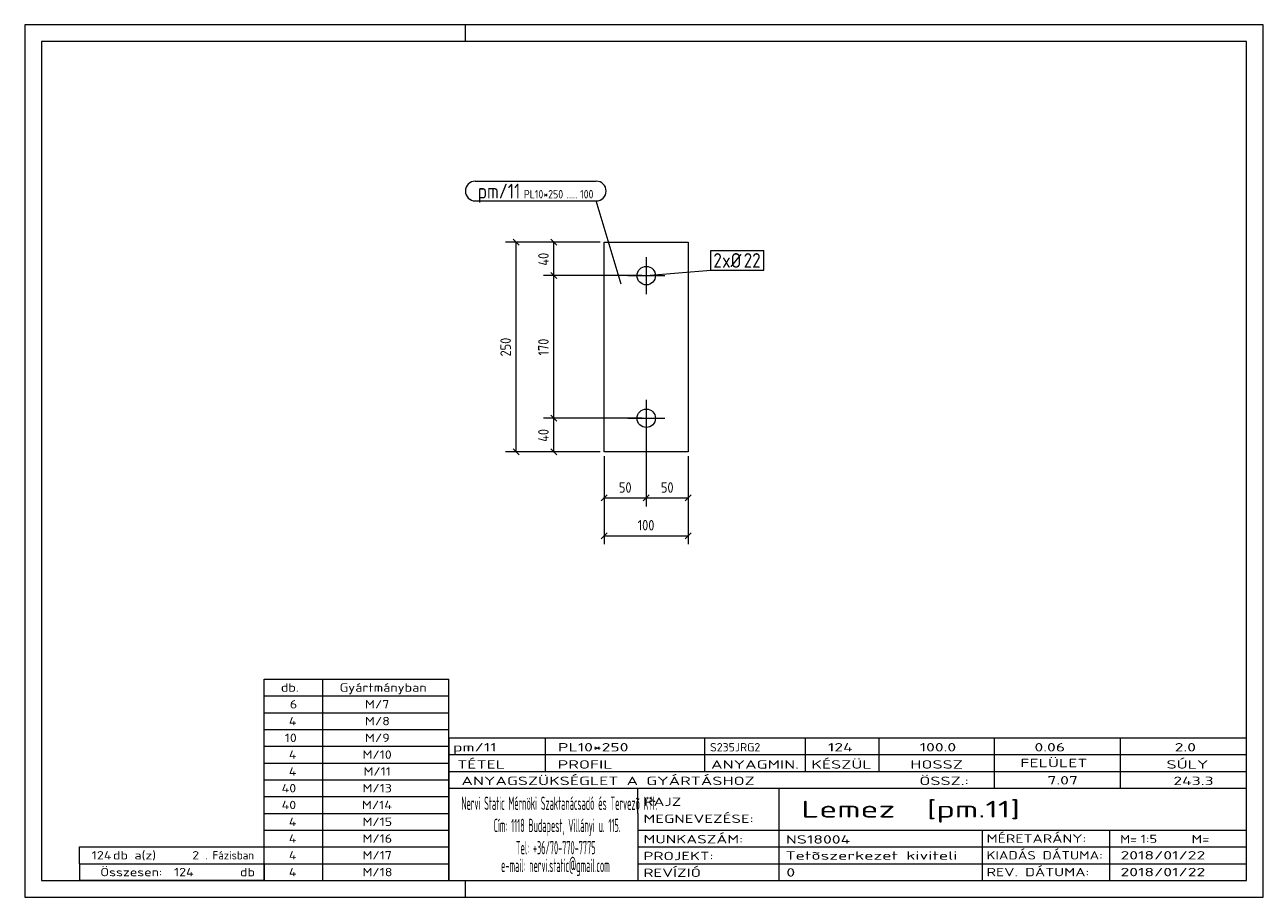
# Model space of a CAD drawing. Header units: millimetres. Extents: x 1 to 296, y 1 to 209.
import ezdxf

# ---------------------------------------------------------------- set-up
doc = ezdxf.new("R2010")
doc.units = ezdxf.units.MM
doc.header["$LTSCALE"] = 0.6
doc.linetypes.add('XKITLINE00', pattern=[0])
for name, color, linetype, lineweight in [('Bolt', 7, 'Continuous', 0), ('BoltMark', 3, 'Continuous', 0), ('DrawingSheet', 5, 'Continuous', 0), ('OtherObjectType', 1, 'Continuous', 0), ('Part', 2, 'Continuous', 0), ('PartMark', 3, 'Continuous', 0), ('Z-DIMENSIONS', 1, 'Continuous', 0)]:
    doc.layers.add(name, color=color, linetype=linetype, lineweight=lineweight)
doc.styles.add('ISOCPEUR', font='ISOCPEUR.TTF')

msp = doc.modelspace()

# ---------------------------------------------------------------- linework, layer by layer
at = {"layer": 'Bolt', "color": 4, "linetype": 'XKITLINE00', "lineweight": 0}
for p, q in [((149.04, 153.59), (149.04, 144.79)), ((144.64, 149.19), (153.44, 149.19)), ((149.04, 119.59), (149.04, 110.79)), ((144.64, 115.19), (153.44, 115.19))]:
    msp.add_line(p, q, dxfattribs=at)
for centre in [(149.04, 149.19), (149.04, 115.19)]:
    msp.add_circle(centre, 2.2, dxfattribs=at)
at = {"layer": 'BoltMark', "color": 7, "linetype": 'XKITLINE00', "lineweight": 0}
for p, q in [((164.41, 155.16), (177.04, 155.16)), ((164.41, 150.46), (164.41, 155.16)), ((177.04, 150.46), (177.04, 155.16)), ((149.04, 149.19), (164.41, 150.46)), ((164.41, 150.46), (177.04, 150.46))]:
    msp.add_line(p, q, dxfattribs=at)
at = {"layer": 'DrawingSheet', "color": 2, "linetype": 'XKITLINE00', "lineweight": 0}
for p, q in [((296, 209), (1, 209)), ((1, 209), (1, 1)), ((106, 205), (106, 209)), ((296, 1), (296, 209)), ((106, 1), (106, 5)), ((1, 1), (296, 1))]:
    msp.add_line(p, q, dxfattribs=at)
at = {"layer": 'DrawingSheet', "color": 3, "linetype": 'XKITLINE00', "lineweight": 0}
for p, q in [((292, 205), (5, 205)), ((5, 205), (5, 5)), ((292, 5), (292, 205)), ((5, 5), (292, 5))]:
    msp.add_line(p, q, dxfattribs=at)
at = {"layer": 'OtherObjectType', "color": 7, "linetype": 'XKITLINE00', "lineweight": 0}
for p, q in [((58, 53), (102, 53)), ((58, 49), (58, 53)), ((72, 49), (72, 53)), ((102, 49), (102, 53)), ((58, 49), (102, 49)), ((58, 45), (58, 49)), ((72, 45), (72, 49)), ((102, 45), (102, 49)), ((58, 45), (102, 45)), ((58, 41), (58, 45)), ((72, 41), (72, 45)), ((102, 41), (102, 45)), ((58, 41), (102, 41)), ((58, 37), (58, 41)), ((72, 37), (72, 41)), ((102, 37), (102, 41)), ((102, 39), (292, 39)), ((102, 39), (102, 35)), ((102, 39), (292, 39)), ((125, 35), (125, 39)), ((163, 35), (163, 39)), ((187, 35), (187, 39)), ((204.5, 35), (204.5, 39)), ((232, 35), (232, 39)), ((262, 35), (262, 39)), ((292, 35), (292, 39)), ((58, 37), (102, 37)), ((58, 33), (58, 37)), ((72, 33), (72, 37)), ((102, 33), (102, 37)), ((58, 33), (102, 33)), ((58, 29), (58, 33)), ((72, 29), (72, 33)), ((102, 35), (292, 35)), ((102, 35), (102, 5)), ((102, 35), (292, 35)), ((102, 29), (102, 33)), ((125, 31), (125, 35)), ((163, 31), (163, 35)), ((187, 31), (187, 35)), ((204.5, 31), (204.5, 35)), ((232, 31), (232, 35)), ((262, 31), (262, 35)), ((292, 31), (292, 35)), ((102, 31), (292, 31)), ((232, 27), (232, 31)), ((262, 27), (262, 31)), ((292, 27), (292, 31)), ((58, 29), (102, 29)), ((58, 25), (58, 29)), ((72, 25), (72, 29)), ((102, 25), (102, 29)), ((102, 27), (292, 27)), ((147, 21), (147, 27)), ((180.7, 17), (180.7, 27)), ((292, 21), (292, 27)), ((58, 25), (102, 25)), ((58, 21), (58, 25)), ((72, 21), (72, 25)), ((102, 21), (102, 25)), ((58, 21), (102, 21)), ((58, 17), (58, 21)), ((72, 17), (72, 21)), ((102, 17), (102, 21)), ((147, 21), (147, 5)), ((292, 17), (292, 21)), ((58, 17), (102, 17)), ((58, 13), (58, 17)), ((72, 13), (72, 17)), ((102, 13), (102, 17)), ((147, 17), (292, 17)), ((180.7, 5), (180.7, 17)), ((229.16, 13), (229.16, 17)), ((259.5, 5), (259.5, 17)), ((292, 13), (292, 17)), ((14, 9), (14, 13)), ((14, 13), (58, 13)), ((14, 13), (58, 13)), ((58, 9), (58, 13)), ((58, 13), (102, 13)), ((58, 9), (58, 13)), ((72, 9), (72, 13)), ((102, 9), (102, 13)), ((147, 13), (292, 13)), ((229.16, 5), (229.16, 13)), ((292, 9), (292, 13)), ((14, 9), (58, 9)), ((14, 9), (14, 5)), ((14, 9), (58, 9)), ((58, 9), (58, 5)), ((58, 9), (102, 9)), ((58, 5), (58, 9)), ((72, 5), (72, 9)), ((102, 5), (102, 9)), ((147, 9), (292, 9)), ((292, 5), (292, 9)), ((58, 5), (14, 5)), ((58, 5), (102, 5)), ((102, 5), (292, 5)), ((139.5, 5), (292, 5))]:
    msp.add_line(p, q, dxfattribs=at)
at = {"layer": 'Part', "color": 2, "linetype": 'XKITLINE00', "lineweight": 0}
for p, q in [((139.04, 107.19), (139.04, 157.19)), ((139.04, 157.19), (159.04, 157.19)), ((159.04, 157.19), (159.04, 107.19)), ((159.04, 107.19), (139.04, 107.19))]:
    msp.add_line(p, q, dxfattribs=at)
at = {"layer": 'PartMark', "color": 7, "linetype": 'XKITLINE00', "lineweight": 0}
for p, q in [((108.3, 171.7), (137.14, 171.7)), ((108.3, 167), (137.14, 167)), ((143.1, 147.13), (137.14, 167))]:
    msp.add_line(p, q, dxfattribs=at)
for centre, start, end in [((108.3, 169.35), 90, 270), ((137.14, 169.35), 270, 90)]:
    msp.add_arc(centre, 2.35, start, end, dxfattribs=at)
at = {"layer": 'Z-DIMENSIONS', "color": 7, "linetype": 'XKITLINE00', "lineweight": 0}
for p, q in [((138.04, 157.19), (115.54, 157.19)), ((117.33, 157.9), (118.75, 156.48)), ((118.04, 107.19), (118.04, 157.19)), ((138.04, 157.19), (124.54, 157.19)), ((126.33, 157.9), (127.75, 156.48)), ((127.04, 149.19), (127.04, 157.19)), ((148.04, 149.19), (124.54, 149.19)), ((148.04, 149.19), (124.54, 149.19)), ((126.33, 149.9), (127.75, 148.48)), ((126.33, 149.9), (127.75, 148.48)), ((127.04, 115.19), (127.04, 149.19)), ((148.04, 115.19), (124.54, 115.19)), ((148.04, 115.19), (124.54, 115.19)), ((126.33, 115.9), (127.75, 114.48)), ((126.33, 115.9), (127.75, 114.48)), ((127.04, 107.19), (127.04, 115.19)), ((149.04, 114.19), (149.04, 94.19)), ((149.04, 114.19), (149.04, 94.19)), ((138.04, 107.19), (115.54, 107.19)), ((117.33, 107.9), (118.75, 106.48)), ((138.04, 107.19), (124.54, 107.19)), ((126.33, 107.9), (127.75, 106.48)), ((139.04, 106.19), (139.04, 85.19)), ((139.04, 106.19), (139.04, 94.19)), ((159.04, 106.19), (159.04, 85.19)), ((159.04, 106.19), (159.04, 94.19)), ((139.75, 96.9), (138.33, 95.48)), ((139.04, 96.19), (149.04, 96.19)), ((149.75, 96.9), (148.33, 95.48)), ((149.75, 96.9), (148.33, 95.48)), ((149.04, 96.19), (159.04, 96.19)), ((159.75, 96.9), (158.33, 95.48)), ((139.75, 87.9), (138.33, 86.48)), ((139.04, 87.19), (159.04, 87.19)), ((159.75, 87.9), (158.33, 86.48))]:
    msp.add_line(p, q, dxfattribs=at)
at = {"layer": 'Z-DIMENSIONS', "color": 3}
for p in [(118.04, 157.19), (127.04, 157.19), (127.04, 149.19), (127.04, 149.19), (127.04, 115.19), (127.04, 115.19), (118.04, 107.19), (127.04, 107.19), (139.04, 96.19), (149.04, 96.19), (149.04, 96.19), (159.04, 96.19), (139.04, 87.19), (159.04, 87.19)]:
    msp.add_point(p, dxfattribs=at)

# ---------------------------------------------------------------- texts
at = {"layer": 'BoltMark', "color": 3, "style": 'ISOCPEUR', "width": 0.85}
for s, p in [('2', (165.01, 151.06)), ('xØ', (167.11, 151.06)), ('22', (172.23, 151.06))]:
    msp.add_text(s, height=3.5, dxfattribs=at).set_placement(p)
at = {"layer": 'OtherObjectType', "color": 7, "style": 'ISOCPEUR'}
for s, height, width, p in [('db.', 2, 1.211571, (62, 50)), ('Gyártmányban', 2, 1.211571, (76, 50)), ('6', 2, 1.211571, (64.14, 46)), ('M/7', 2, 1.211571, (82.04, 46)), ('4', 2, 1.211571, (63.9, 42)), ('M/8', 2, 1.211571, (82.04, 42)), ('10', 2, 1.211571, (62.92, 38)), ('M/9', 2, 1.211571, (82.04, 38)), ('4', 2, 1.211571, (63.9, 34)), ('M/10', 2, 1.211571, (81.43, 34)), ('pm/11', 2, 1.525501, (103, 35.76)), ('PL10*250', 2, 1.525501, (128, 35.76)), ('S235JRG2', 2, 1.02, (164.22, 35.76)), ('124', 2, 1.525501, (192.31, 35.76)), ('100.0', 2, 1.525501, (214.16, 35.76)), ('0.06', 2, 1.525501, (241.51, 35.76)), ('2.0', 2, 1.525501, (274.91, 35.76)), ('TÉTEL', 2, 1.525501, (104, 31.66)), ('PROFIL', 2, 1.525501, (127.96, 31.66)), ('ANYAGMIN.', 2, 1.525501, (164.47, 31.66)), ('KÉSZÜL', 2, 1.525501, (188.37, 31.66)), ('HOSSZ', 2, 1.525501, (211.96, 31.66)), ('FELÜLET', 2, 1.525501, (238.13, 32)), ('SÚLY', 2, 1.525501, (272.96, 31.66)), ('4', 2, 1.211571, (63.9, 30)), ('M/11', 2, 1.211571, (81.67, 30)), ('ANYAGSZÜKSÉGLET A GYÁRTÁSHOZ', 2, 1.525501, (105, 27.75)), ('ÖSSZ.:', 2, 1.525501, (214.1, 27.75)), ('7.07', 2, 1.525501, (244.59, 27.88)), ('243.3', 2, 1.525501, (274.59, 27.75)), ('40', 2, 1.211571, (62.18, 26)), ('M/13', 2, 1.211571, (81.43, 26)), ('40', 2, 1.211571, (62.18, 22)), ('M/14', 2, 1.211571, (81.31, 22)), ('Nervi Static Mérnöki\xa0Szaktanácsadó\xa0és\xa0Tervezõ Kft.', 3.1765, 0.403093, (105, 21.82)), ('RAJZ', 2, 1.445, (148.38, 22.78)), ('Lemez  [pm.11]', 4, 1.474651, (186, 20)), ('MEGNEVEZÉSE:', 2, 1.445, (148.38, 18.72)), ('4', 2, 1.211571, (63.9, 18)), ('M/15', 2, 1.211571, (81.43, 18)), ('Cím:\xa01118 Budapest, Villányi u. 115.', 3.1765, 0.403093, (112.69, 16.53)), ('4', 2, 1.211571, (63.9, 14)), ('M/16', 2, 1.211571, (81.43, 14)), ('MUNKASZÁM:', 2, 1.445, (148.38, 13.84)), ('NS18004', 2, 1.525501, (182.28, 13.78)), ('MÉRETARÁNY:', 2, 1.36, (230.1, 14)), ('M=', 2, 1.211571, (261.91, 13.84)), ('1:5', 2, 1.275, (266.79, 13.9)), ('M=', 2, 1.275, (278.95, 13.87)), ('124', 2, 1.211571, (16.96, 10)), ('db a(z)', 2, 1.211571, (22, 10)), ('2', 2, 1.211571, (40.86, 10)), ('. Fázisban', 2, 0.935, (44, 10)), ('4', 2, 1.211571, (63.9, 10)), ('M/17', 2, 1.211571, (81.43, 10)), ('Tel:\xa0+36/70-770-7775', 3.1765, 0.403093, (117.97, 11.24)), ('PROJEKT:', 2, 1.445, (148.38, 9.84)), ('Tetõszerkezet kiviteli ', 2, 1.525501, (182.2, 9.94)), ('KIADÁS DÁTUMA:', 2, 1.275, (230.1, 10)), ('2018/01/22', 2, 1.525501, (262, 10)), ('e-mail:\xa0nervi.static@gmail.com', 3.1765, 0.403093, (114.45, 7)), ('Összesen:            db', 2, 1.211571, (19, 6)), ('124', 2, 1.211571, (36.55, 6)), ('4', 2, 1.211571, (63.9, 6)), ('M/18', 2, 1.211571, (81.43, 6)), ('REVÍZIÓ', 2, 1.445, (148.38, 5.84)), ('0', 2, 1.525501, (182.41, 5.92)), ('REV. DÁTUMA:', 2, 1.36, (230.1, 6)), ('2018/01/22', 2, 1.525501, (262, 6))]:
    msp.add_text(s, height=height, dxfattribs=dict(at, width=width)).set_placement(p)
at = {"layer": 'PartMark', "color": 3, "style": 'ISOCPEUR', "width": 0.85}
msp.add_text('pm/11', height=3.5, dxfattribs=at).set_placement((108.9, 167.6))
at = {"layer": 'PartMark', "color": 4, "style": 'ISOCPEUR', "width": 0.85}
for s, p in [('PL10*250', (119.88, 167.6)), ('100', (133.28, 167.6)), ('.....', (130.1, 167.6))]:
    msp.add_text(s, height=2, dxfattribs=at).set_placement(p)
at = {"layer": 'Z-DIMENSIONS', "color": 3, "style": 'ISOCPEUR', "width": 0.85}
for s, p in [('40', (125.79, 151.58)), ('250', (116.79, 129.93)), ('170', (125.79, 130.15)), ('40', (125.79, 109.58))]:
    msp.add_text(s, height=2.5, rotation=90.0002, dxfattribs=at).set_placement(p)
for s, p in [('50', (142.53, 97.44)), ('50', (152.53, 97.44)), ('100', (147, 88.44))]:
    msp.add_text(s, height=2.5, dxfattribs=at).set_placement(p)

doc.saveas('drawing.dxf')
